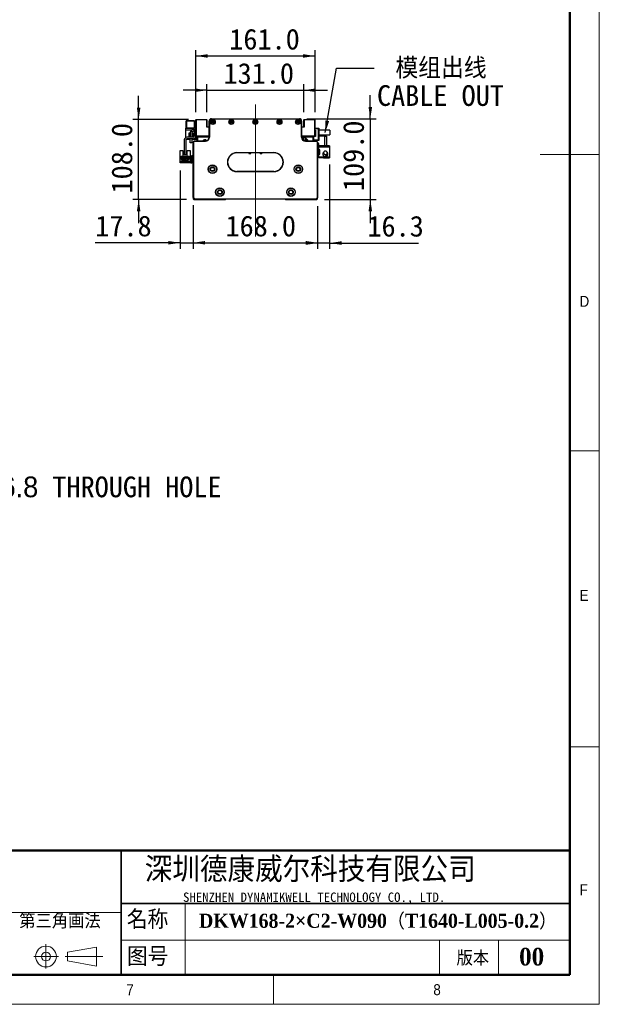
# Model space of a CAD drawing. Header units: millimetres. Extents: x 40 to 3320, y 40 to 2336.
# Tile 8 of 13: x 2537 to 3320, y 40 to 1370. Entities that reach past the tile are written whole.
import ezdxf

# ---------------------------------------------------------------- set-up
doc = ezdxf.new("R2010")
doc.units = ezdxf.units.MM
doc.header["$LTSCALE"] = 8
doc.header["$PDSIZE"] = -1
doc.linetypes.add('CENTERX2', pattern=[20.32, 12.7, -2.54, 2.54, -2.54])
doc.layers.add('DIMNS', color=7, linetype='Continuous')
doc.styles.add('SLDTEXTSTYLE0', font='Gothic.ttf', dxfattribs={"width": 0.913})
doc.styles.add('SLDTEXTSTYLE1', font='timesbd.ttf', dxfattribs={"width": 0.933})
doc.styles.add('SLDTEXTSTYLE3', font='txt', dxfattribs={"bigfont": 'bigfont'})
doc.styles.add('SLDTEXTSTYLE4', font='txt', dxfattribs={"bigfont": 'bigfont'})
doc.styles.add('SLDTEXTSTYLE5', font='txt')
doc.styles.add('SLDTEXTSTYLE6', font='timesbd.ttf', dxfattribs={"width": 0.933, "bigfont": 'bigfont'})
doc.styles.add('SLDTEXTSTYLE7', font='txt')
doc.styles.add('SLDTEXTSTYLE8', font='txt', dxfattribs={"bigfont": 'bigfont'})
doc.dimstyles.new('SLDDIMSTYLE0', dxfattribs={"dimtxt": 28, "dimasz": 16, "dimexe": 0, "dimexo": 0.0625, "dimgap": 7, "dimtad": 2, "dimdec": 1, "dimrnd": 1e-09, "dimzin": 4, "dimdsep": 46, "dimtxsty": 'SLDTEXTSTYLE7', "dimsah": 1, "dimcen": 0.09, "dimadec": 0, "dimazin": 1, "dimtfac": 1, "dimtdec": 1, "dimtmove": 0, "dimatfit": 0, "dimfxl": 0, "dimfrac": 2, "dimtolj": 1, "dimtzin": 12, "dimarcsym": 0})
doc.dimstyles.new('SLDDIMSTYLE4', dxfattribs={"dimtxt": 0.18, "dimasz": 16, "dimexe": 0, "dimexo": 0.0625, "dimgap": 0, "dimtad": 0, "dimtih": 1, "dimtoh": 1, "dimdec": 0, "dimrnd": 1e-09, "dimzin": 0, "dimdsep": 46, "dimtxsty": 'Standard', "dimsah": 1, "dimcen": 0.09, "dimadec": 0, "dimazin": 0, "dimtfac": 16, "dimtdec": 0, "dimtofl": 0, "dimtmove": 0, "dimatfit": 3, "dimfxl": 0, "dimfrac": 2, "dimtolj": 1, "dimtzin": 0, "dimarcsym": 0})
doc.dimstyles.new('SLDDIMSTYLE5', dxfattribs={"dimtxt": 28, "dimasz": 16, "dimexe": 0, "dimexo": 0.0625, "dimgap": 7, "dimtad": 2, "dimdec": 1, "dimrnd": 1e-09, "dimzin": 12, "dimdsep": 46, "dimtxsty": 'SLDTEXTSTYLE7', "dimsah": 1, "dimcen": 0.09, "dimadec": 0, "dimazin": 3, "dimtfac": 1, "dimtdec": 1, "dimtmove": 0, "dimatfit": 0, "dimfxl": 0, "dimfrac": 2, "dimtolj": 1, "dimtzin": 12, "dimarcsym": 0})
doc.dimstyles.new('SLDDIMSTYLE7', dxfattribs={"dimtxt": 28, "dimasz": 16, "dimexe": 0, "dimexo": 0.0625, "dimgap": 7, "dimtad": 0, "dimtih": 1, "dimtoh": 1, "dimdec": 1, "dimrnd": 1e-09, "dimzin": 12, "dimdsep": 46, "dimtxsty": 'SLDTEXTSTYLE7', "dimsah": 1, "dimcen": 0, "dimadec": 0, "dimazin": 3, "dimtfac": 1, "dimtdec": 1, "dimtofl": 0, "dimtmove": 0, "dimatfit": 3, "dimfxl": 0, "dimfrac": 2, "dimtolj": 1, "dimtzin": 12, "dimarcsym": 0})

# ---------------------------------------------------------------- blocks, each defined once
blk = doc.blocks.new('_D_12')
at = {"layer": 'DIMNS'}
for p, q in [((2771.5, 1118.2), (2771.5, 1060.9)), ((2939.5, 1118.2), (2939.5, 1060.9)), ((2771.5, 1068.9), (2939.5, 1068.9))]:
    blk.add_line(p, q, dxfattribs=at)
for points in [[(2771.5, 1068.9), (2787.5, 1066.5), (2787.5, 1071.3)], [(2939.5, 1068.9), (2923.5, 1071.3), (2923.5, 1066.5)]]:
    blk.add_solid(points, dxfattribs=at)
at = {"layer": 'DIMNS', "insert": (2815.1, 1105.6), "char_height": 28, "attachment_point": 1, "style": 'SLDTEXTSTYLE7'}
blk.add_mtext('168.0', dxfattribs=at)
blk = doc.blocks.new('_D_13')
at = {"layer": 'DIMNS'}
for p, q in [((2753.7, 1166.7), (2753.7, 1060.9)), ((2771.5, 1119.7), (2771.5, 1060.9)), ((2753.7, 1068.9), (2639.2, 1068.9)), ((2753.7, 1068.9), (2771.5, 1068.9)), ((2771.5, 1068.9), (2803.5, 1068.9))]:
    blk.add_line(p, q, dxfattribs=at)
for points in [[(2753.7, 1068.9), (2737.7, 1071.3), (2737.7, 1066.5)], [(2771.5, 1068.9), (2787.5, 1066.5), (2787.5, 1071.3)]]:
    blk.add_solid(points, dxfattribs=at)
at = {"layer": 'DIMNS', "insert": (2639.2, 1105.6), "char_height": 28, "attachment_point": 1, "style": 'SLDTEXTSTYLE7'}
blk.add_mtext('17.8', dxfattribs=at)
blk = doc.blocks.new('_D_14')
at = {"layer": 'DIMNS'}
for p, q in [((3010.7, 1236.4), (3010.7, 1268.4)), ((2925.1, 1236.4), (3018.7, 1236.4)), ((3010.7, 1236.4), (3010.7, 1127.4)), ((2948.6, 1127.4), (3018.7, 1127.4)), ((3010.7, 1127.4), (3010.7, 1095.4))]:
    blk.add_line(p, q, dxfattribs=at)
for points in [[(3010.7, 1236.4), (3013.1, 1252.4), (3008.3, 1252.4)], [(3010.7, 1127.4), (3008.3, 1111.4), (3013.1, 1111.4)]]:
    blk.add_solid(points, dxfattribs=at)
at = {"layer": 'DIMNS', "insert": (2974, 1138.8), "char_height": 28, "attachment_point": 1, "rotation": 90, "style": 'SLDTEXTSTYLE7'}
blk.add_mtext('109.0', dxfattribs=at)
blk = doc.blocks.new('_D_15')
at = {"layer": 'DIMNS'}
for p, q in [((2790, 1245.2), (2790, 1283)), ((2921, 1245.2), (2921, 1283)), ((2790, 1275), (2758, 1275)), ((2790, 1275), (2921, 1275)), ((2921, 1275), (2953, 1275))]:
    blk.add_line(p, q, dxfattribs=at)
for points in [[(2790, 1275), (2774, 1277.4), (2774, 1272.6)], [(2921, 1275), (2937, 1272.6), (2937, 1277.4)]]:
    blk.add_solid(points, dxfattribs=at)
at = {"layer": 'DIMNS', "insert": (2812.4, 1311.7), "char_height": 28, "attachment_point": 1, "style": 'SLDTEXTSTYLE7'}
blk.add_mtext('131.0', dxfattribs=at)
blk = doc.blocks.new('_D_16')
at = {"layer": 'DIMNS'}
for p, q in [((2775, 1245.2), (2775, 1329.3)), ((2775, 1321.3), (2936, 1321.3)), ((2936, 1245.2), (2936, 1329.3))]:
    blk.add_line(p, q, dxfattribs=at)
for points in [[(2775, 1321.3), (2791, 1318.9), (2791, 1323.7)], [(2936, 1321.3), (2920, 1323.7), (2920, 1318.9)]]:
    blk.add_solid(points, dxfattribs=at)
at = {"layer": 'DIMNS', "insert": (2820.2, 1358), "char_height": 28, "attachment_point": 1, "style": 'SLDTEXTSTYLE7'}
blk.add_mtext('161.0', dxfattribs=at)
blk = doc.blocks.new('_D_17')
at = {"layer": 'DIMNS'}
for p, q in [((2697.8, 1235.4), (2697.8, 1267.4)), ((2765.1, 1235.4), (2689.8, 1235.4)), ((2697.8, 1127.4), (2697.8, 1235.4)), ((2762.3, 1127.4), (2689.8, 1127.4)), ((2697.8, 1127.4), (2697.8, 1095.4))]:
    blk.add_line(p, q, dxfattribs=at)
for points in [[(2697.8, 1235.4), (2700.2, 1251.4), (2695.4, 1251.4)], [(2697.8, 1127.4), (2695.4, 1111.4), (2700.2, 1111.4)]]:
    blk.add_solid(points, dxfattribs=at)
at = {"layer": 'DIMNS', "insert": (2661.1, 1135.5), "char_height": 28, "attachment_point": 1, "rotation": 90, "style": 'SLDTEXTSTYLE7'}
blk.add_mtext('108.0', dxfattribs=at)
blk = doc.blocks.new('_D_18')
at = {"layer": 'DIMNS'}
for p, q in [((2955.8, 1174.5), (2955.8, 1060.5)), ((2939.5, 1118.2), (2939.5, 1060.5)), ((2939.5, 1068.5), (2907.5, 1068.5)), ((2955.8, 1068.5), (2939.5, 1068.5)), ((2955.8, 1068.5), (3075.8, 1068.5))]:
    blk.add_line(p, q, dxfattribs=at)
for points in [[(2939.5, 1068.5), (2923.5, 1070.9), (2923.5, 1066.1)], [(2955.8, 1068.5), (2971.8, 1066.1), (2971.8, 1070.9)]]:
    blk.add_solid(points, dxfattribs=at)
at = {"layer": 'DIMNS', "insert": (3006.8, 1105.3), "char_height": 28, "attachment_point": 1, "style": 'SLDTEXTSTYLE7'}
blk.add_mtext('16.3', dxfattribs=at)
blk = doc.blocks.new('SW_NOTE_7')
at = {"layer": 'DIMNS', "color": 0, "char_height": 28, "attachment_point": 1}
for s, insert, style in [(' 模组出线', (4, 14), 'SLDTEXTSTYLE8'), ('CABLE OUT', (4, -23), 'SLDTEXTSTYLE7')]:
    blk.add_mtext(s, dxfattribs=dict(at, insert=insert, style=style))
blk = doc.blocks.new('_D_27')
at = {"layer": 'Defpoints', "color": 0}
for p in [(2329.3, 669.2), (2332.7, 675.1)]:
    blk.add_point(p, dxfattribs=at)
at = {"layer": 'DIMNS', "color": 0, "lineweight": -2}
for p, q in [((2369.4, 738.7), (2340.7, 689)), ((2399.7, 738.7), (2369.4, 738.7))]:
    blk.add_line(p, q, dxfattribs=at)
at = {"layer": 'DIMNS', "color": 0}
blk.add_solid([(2338.4, 690.3), (2343, 687.6), (2332.7, 675.1)], dxfattribs=at)
at = {"layer": 'DIMNS', "color": 0, "insert": (2406.7, 753.1), "char_height": 28, "attachment_point": 1, "style": 'SLDTEXTSTYLE7'}
blk.add_mtext('\\A1;38X {\\fMS PGothic|b0|i0|c128|p34;∅6.8} THROUGH HOLE', dxfattribs=at)

msp = doc.modelspace()

# ---------------------------------------------------------------- linework, layer by layer
at = {"color": 7, "linetype": 'Continuous', "lineweight": 18}
for p, q in [((3320, 40), (3320, 2336)), ((3280, 2296), (3280, 80)), ((3320, 1188), (3240, 1188)), ((3280, 788), (3320, 788)), ((3280, 388), (3320, 388)), ((2760.74, 176), (2760.74, 80)), ((2201.48, 164), (2674.01, 164)), ((2572.64, 121.19), (2572.64, 88.5)), ((2674.01, 126.72), (3280, 126.72)), ((3104, 126.72), (3104, 80)), ((3184, 126.72), (3184, 80)), ((2601.91, 110.55), (2640.75, 117.27)), ((2601.91, 98.55), (2601.91, 110.55)), ((2640.75, 117.27), (2640.75, 91.68)), ((2556, 104.55), (2589.61, 104.55)), ((2598.44, 104.55), (2649.56, 104.55)), ((2601.91, 98.55), (2640.75, 91.68)), ((80, 80), (3280, 80)), ((984, 80), (3280, 80)), ((2880, 80), (2880, 40)), ((40, 40), (3320, 40))]:
    msp.add_line(p, q, dxfattribs=at)
at = {"color": 7, "linetype": 'Continuous', "lineweight": 50}
for p, q in [((3280, 2296), (3280, 80)), ((3280, 248), (1464, 248)), ((80, 80), (3280, 80))]:
    msp.add_line(p, q, dxfattribs=at)
at = {"color": 7, "linetype": 'Continuous', "lineweight": 25}
for p, q in [((2762.28, 1233.87), (2761.98, 1233.57)), ((2762.28, 1233.57), (2761.98, 1233.44)), ((2761.98, 1233.44), (2761.98, 1233.57)), ((2761.98, 1224.29), (2761.98, 1233.44)), ((2761.98, 1224.17), (2761.98, 1224.29)), ((2762.28, 1224.17), (2761.98, 1224.29)), ((2761.98, 1224.17), (2762.28, 1223.87)), ((2762.28, 1233.87), (2762.28, 1233.57)), ((2762.28, 1233.87), (2772.98, 1233.87)), ((2772.98, 1233.57), (2762.28, 1233.57)), ((2762.28, 1233.57), (2762.28, 1224.17)), ((2762.28, 1224.17), (2762.28, 1223.87)), ((2762.28, 1224.17), (2772.98, 1224.17)), ((2772.98, 1232.87), (2772.98, 1233.87)), ((2772.98, 1233.87), (2774.98, 1233.87)), ((2774.98, 1232.87), (2772.98, 1232.87)), ((2772.98, 1232.87), (2772.98, 1223.87)), ((2775.28, 1235.37), (2774.98, 1235.07)), ((2774.98, 1213.17), (2774.98, 1235.07)), ((2775.28, 1235.07), (2774.98, 1235.07)), ((2775.28, 1235.07), (2775.28, 1235.37)), ((2775.28, 1235.37), (2789.68, 1235.37)), ((2775.28, 1235.07), (2775.28, 1213.17)), ((2789.68, 1235.07), (2775.28, 1235.07)), ((2789.68, 1235.07), (2789.68, 1235.37)), ((2789.98, 1235.07), (2789.68, 1235.37)), ((2789.68, 1224.87), (2789.68, 1235.07)), ((2789.68, 1235.07), (2789.98, 1235.07)), ((2792.98, 1224.87), (2789.68, 1224.87)), ((2789.98, 1235.07), (2789.98, 1224.87)), ((2792.98, 1233.37), (2793.28, 1233.37)), ((2792.98, 1211.37), (2792.98, 1233.37)), ((2793.28, 1233.37), (2793.28, 1211.37)), ((2793.48, 1235.03), (2793.48, 1235.07)), ((2793.48, 1235.07), (2793.51, 1235.07)), ((2795.98, 1236.37), (2795.98, 1236.07)), ((2795.98, 1236.37), (2914.98, 1236.37)), ((2914.98, 1236.07), (2795.98, 1236.07)), ((2914.98, 1236.37), (2914.98, 1236.07)), ((2917.45, 1235.07), (2917.48, 1235.07)), ((2917.48, 1235.07), (2917.48, 1235.03)), ((2917.98, 1233.37), (2917.68, 1233.37)), ((2917.68, 1211.37), (2917.68, 1233.37)), ((2917.98, 1233.37), (2917.98, 1211.37)), ((2921.28, 1224.87), (2917.98, 1224.87)), ((2920.98, 1235.07), (2921.28, 1235.37)), ((2920.98, 1224.87), (2920.98, 1235.07)), ((2920.98, 1235.07), (2921.28, 1235.07)), ((2921.28, 1235.37), (2935.68, 1235.37)), ((2921.28, 1235.37), (2921.28, 1235.07)), ((2921.28, 1235.07), (2921.28, 1224.87)), ((2935.68, 1235.07), (2921.28, 1235.07)), ((2935.68, 1235.37), (2935.68, 1235.07)), ((2935.68, 1235.37), (2935.98, 1235.07)), ((2935.98, 1235.07), (2935.68, 1235.07)), ((2935.68, 1213.17), (2935.68, 1235.07)), ((2935.98, 1235.07), (2935.98, 1213.17)), ((2761.68, 1223.87), (2772.98, 1223.87)), ((2761.68, 1221.27), (2761.68, 1223.87)), ((2761.68, 1221.27), (2769.34, 1221.27)), ((2761.68, 1211.12), (2761.68, 1221.27)), ((2771.48, 1211.37), (2762.98, 1211.37)), ((2765.98, 1217.37), (2767.48, 1217.37)), ((2765.98, 1211.37), (2765.98, 1217.37)), ((2767.48, 1217.89), (2767.48, 1211.87)), ((2767.48, 1211.87), (2769.48, 1211.87)), ((2767.48, 1211.37), (2767.48, 1211.87)), ((2769.48, 1217.87), (2769.48, 1211.87)), ((2769.48, 1217.37), (2770.98, 1217.37)), ((2769.48, 1211.87), (2769.48, 1211.37)), ((2770.98, 1217.37), (2770.98, 1211.37)), ((2772.98, 1220.87), (2774.98, 1220.87)), ((2772.98, 1219.87), (2772.98, 1220.87)), ((2772.98, 1219.87), (2772.98, 1212.87)), ((2774.98, 1219.87), (2772.98, 1219.87)), ((2774.04, 1221.27), (2774.98, 1221.27)), ((2775.28, 1213.17), (2774.98, 1213.17)), ((2774.98, 1213.17), (2775.28, 1212.87)), ((2774.98, 1213.17), (2774.98, 1212.87)), ((2775.28, 1213.17), (2792.98, 1213.17)), ((2775.28, 1213.17), (2775.28, 1212.87)), ((2775.28, 1208.37), (2775.28, 1212.87)), ((2792.98, 1212.87), (2775.28, 1212.87)), ((2776.98, 1211.87), (2777.98, 1212.87)), ((2776.98, 1206.87), (2776.98, 1211.87)), ((2777.58, 1211.12), (2778.53, 1212.07)), ((2777.58, 1206.37), (2777.58, 1211.12)), ((2777.68, 1211.03), (2778.62, 1211.97)), ((2777.68, 1206.37), (2777.68, 1211.03)), ((2778.53, 1212.07), (2792.98, 1212.07)), ((2778.62, 1211.97), (2792.98, 1211.97)), ((2790.9, 1212.87), (2791.2, 1212.57)), ((2791.69, 1212.37), (2792.98, 1212.37)), ((2793.28, 1211.37), (2792.98, 1211.37)), ((2918.26, 1210.87), (2917.6, 1210.87)), ((2917.98, 1211.37), (2917.68, 1211.37)), ((2917.98, 1213.17), (2935.68, 1213.17)), ((2935.68, 1212.87), (2917.98, 1212.87)), ((2917.98, 1212.37), (2919.26, 1212.37)), ((2917.98, 1212.07), (2932.43, 1212.07)), ((2917.98, 1211.97), (2932.34, 1211.97)), ((2919.76, 1212.57), (2920.05, 1212.87)), ((2924.26, 1209.7), (2921.45, 1210.64)), ((2932.34, 1211.97), (2933.28, 1211.03)), ((2932.43, 1212.07), (2933.38, 1211.12)), ((2932.98, 1212.87), (2933.98, 1211.87)), ((2933.28, 1211.03), (2933.28, 1206.37)), ((2933.38, 1211.12), (2933.38, 1206.37)), ((2934.48, 1212.37), (2933.98, 1211.87)), ((2933.98, 1211.87), (2933.98, 1206.37)), ((2936.48, 1212.37), (2934.48, 1212.37)), ((2935.68, 1213.17), (2935.68, 1212.87)), ((2935.98, 1213.17), (2935.68, 1213.17)), ((2935.98, 1213.17), (2935.68, 1212.87)), ((2936.48, 1212.87), (2935.68, 1212.87)), ((2935.98, 1223.87), (2940.68, 1223.87)), ((2940.68, 1222.87), (2935.98, 1222.87)), ((2935.98, 1220.87), (2936.48, 1220.87)), ((2935.98, 1214.87), (2936.48, 1214.87)), ((2936.48, 1220.87), (2936.48, 1212.37)), ((2940.68, 1222.87), (2940.68, 1223.87)), ((2940.68, 1223.87), (2940.98, 1223.57)), ((2940.68, 1207.87), (2940.68, 1222.87)), ((2940.98, 1222.74), (2940.68, 1222.87)), ((2940.98, 1223.57), (2940.98, 1222.74)), ((2940.98, 1222.74), (2940.98, 1207.99)), ((2955.98, 1220.87), (2940.98, 1220.87)), ((2940.98, 1214.87), (2955.98, 1214.87)), ((2949.38, 1212.87), (2940.98, 1212.87)), ((2949.38, 1199.87), (2949.38, 1212.87)), ((2949.38, 1212.87), (2951.38, 1212.87)), ((2951.38, 1212.87), (2951.38, 1199.87)), ((2955.98, 1220.87), (2955.98, 1214.87)), ((2759.48, 1207.87), (2759.48, 1188.37)), ((2761.48, 1207.87), (2761.48, 1188.37)), ((2761.68, 1208.37), (2761.68, 1208.62)), ((2765.98, 1208.37), (2761.68, 1208.37)), ((2771.48, 1209.37), (2762.98, 1209.37)), ((2765.98, 1208.37), (2765.98, 1209.37)), ((2767.48, 1203.87), (2767.48, 1209.37)), ((2769.48, 1203.87), (2767.48, 1203.87)), ((2769.48, 1209.37), (2769.48, 1203.87)), ((2770.98, 1209.37), (2770.98, 1208.37)), ((2775.28, 1208.37), (2770.98, 1208.37)), ((2771.78, 1204.87), (2771.48, 1204.87)), ((2771.48, 1129.87), (2771.48, 1204.87)), ((2771.78, 1204.87), (2771.78, 1129.99)), ((2772.98, 1206.07), (2772.98, 1206.37)), ((2772.98, 1206.37), (2787.98, 1206.37)), ((2787.98, 1206.07), (2772.98, 1206.07)), ((2776.98, 1206.87), (2776.98, 1206.37)), ((2777.38, 1206.47), (2776.98, 1206.87)), ((2777.38, 1206.37), (2777.38, 1206.47)), ((2787.98, 1206.07), (2787.98, 1206.37)), ((2923.22, 1207.37), (2920, 1207.37)), ((2922.98, 1206.37), (2922.98, 1206.07)), ((2922.98, 1206.37), (2937.98, 1206.37)), ((2937.98, 1206.07), (2922.98, 1206.07)), ((2933.98, 1207.87), (2940.68, 1207.87)), ((2940.68, 1206.87), (2933.98, 1206.87)), ((2937.98, 1206.37), (2937.98, 1206.07)), ((2939.48, 1204.87), (2939.18, 1204.87)), ((2939.18, 1129.99), (2939.18, 1204.87)), ((2939.48, 1204.87), (2939.48, 1129.87)), ((2941.38, 1202.87), (2939.48, 1202.87)), ((2940.98, 1207.99), (2940.68, 1207.87)), ((2940.68, 1206.87), (2940.68, 1207.87)), ((2940.98, 1207.17), (2940.68, 1206.87)), ((2940.98, 1207.99), (2940.98, 1207.17)), ((2941.38, 1199.87), (2941.38, 1202.87)), ((2941.38, 1199.87), (2941.38, 1198.67)), ((2949.38, 1199.87), (2941.38, 1199.87)), ((2941.38, 1194.67), (2941.38, 1198.67)), ((2941.38, 1198.67), (2955.78, 1198.67)), ((2947.38, 1199.87), (2947.38, 1199.67)), ((2955.78, 1199.67), (2947.38, 1199.67)), ((2951.38, 1199.87), (2949.38, 1199.87)), ((2955.78, 1199.67), (2955.78, 1198.67)), ((2955.78, 1198.67), (2955.78, 1184.67)), ((2753.78, 1193.77), (2757.48, 1193.77)), ((2753.78, 1184.87), (2753.78, 1193.77)), ((2753.78, 1178.87), (2753.78, 1184.87)), ((2754.58, 1184.87), (2753.78, 1184.87)), ((2754.58, 1184.87), (2755.08, 1185.37)), ((2757.68, 1185.37), (2755.08, 1185.37)), ((2755.48, 1184.82), (2757.68, 1184.82)), ((2755.48, 1181.37), (2755.48, 1184.82)), ((2757.48, 1193.77), (2757.48, 1185.37)), ((2757.68, 1184.82), (2757.68, 1185.37)), ((2757.68, 1185.37), (2763.28, 1185.37)), ((2758.03, 1184.82), (2757.68, 1184.82)), ((2758.03, 1183.72), (2758.03, 1184.82)), ((2759.48, 1188.37), (2761.48, 1188.37)), ((2759.48, 1187.37), (2759.48, 1188.37)), ((2761.48, 1187.37), (2759.48, 1187.37)), ((2759.68, 1183.72), (2759.68, 1184.32)), ((2759.68, 1184.32), (2761.28, 1184.32)), ((2761.28, 1183.72), (2761.28, 1184.32)), ((2761.48, 1188.37), (2761.48, 1187.37)), ((2762.93, 1184.82), (2762.93, 1183.72)), ((2763.28, 1184.82), (2762.93, 1184.82)), ((2763.28, 1185.37), (2763.28, 1184.82)), ((2765.88, 1185.37), (2763.28, 1185.37)), ((2763.28, 1184.82), (2765.48, 1184.82)), ((2763.48, 1185.37), (2763.48, 1193.77)), ((2763.48, 1193.77), (2767.18, 1193.77)), ((2765.48, 1184.82), (2765.48, 1181.37)), ((2765.88, 1185.37), (2766.38, 1184.87)), ((2767.18, 1184.87), (2766.38, 1184.87)), ((2767.18, 1193.77), (2767.18, 1184.87)), ((2767.18, 1184.87), (2767.18, 1178.87)), ((2769.48, 1185.87), (2769.48, 1186.87)), ((2769.48, 1186.87), (2771.48, 1186.87)), ((2771.48, 1185.87), (2769.48, 1185.87)), ((2769.48, 1177.87), (2769.48, 1185.87)), ((2830.48, 1190.67), (2830.48, 1190.37)), ((2830.48, 1190.67), (2880.48, 1190.67)), ((2880.48, 1190.37), (2830.48, 1190.37)), ((2849.23, 1189.07), (2846.73, 1189.07)), ((2864.23, 1189.07), (2861.73, 1189.07)), ((2880.48, 1190.67), (2880.48, 1190.37)), ((2942.38, 1194.67), (2941.38, 1194.67)), ((2941.38, 1194.67), (2941.38, 1194.17)), ((2941.38, 1194.17), (2941.38, 1189.17)), ((2942.38, 1194.17), (2941.38, 1194.17)), ((2941.38, 1188.67), (2941.38, 1189.17)), ((2941.38, 1189.17), (2942.38, 1189.17)), ((2941.38, 1184.67), (2941.38, 1188.67)), ((2941.38, 1188.67), (2942.38, 1188.67)), ((2955.78, 1184.67), (2941.38, 1184.67)), ((2941.38, 1184.67), (2941.38, 1183.47)), ((2942.38, 1188.67), (2942.38, 1194.67)), ((2946.83, 1189.47), (2946.73, 1188.67)), ((2947.06, 1190.1), (2946.93, 1189.79)), ((2946.94, 1190.25), (2946.97, 1190.26)), ((2946.97, 1187.08), (2946.94, 1187.09)), ((2946.97, 1190.26), (2947.36, 1190.83)), ((2947.13, 1190.18), (2946.97, 1190.26)), ((2947.1, 1190.09), (2946.97, 1190.15)), ((2955.78, 1184.67), (2955.78, 1183.67)), ((2753.68, 1176.87), (2753.68, 1178.87)), ((2753.68, 1178.87), (2754.68, 1178.87)), ((2754.68, 1176.87), (2753.68, 1176.87)), ((2754.68, 1178.87), (2754.68, 1176.87)), ((2768.48, 1178.87), (2754.68, 1178.87)), ((2768.48, 1176.87), (2754.68, 1176.87)), ((2756.28, 1181.37), (2755.48, 1181.37)), ((2756.28, 1183.02), (2764.68, 1183.02)), ((2756.28, 1181.37), (2756.28, 1183.02)), ((2756.28, 1180.32), (2756.28, 1181.37)), ((2757.48, 1180.32), (2756.28, 1180.32)), ((2757.73, 1181.97), (2757.23, 1181.97)), ((2757.23, 1181.97), (2757.23, 1181.47)), ((2757.23, 1181.47), (2757.73, 1181.47)), ((2757.48, 1179.52), (2757.48, 1180.32)), ((2763.48, 1180.32), (2757.48, 1180.32)), ((2763.48, 1179.52), (2757.48, 1179.52)), ((2757.73, 1181.47), (2757.73, 1181.97)), ((2762.93, 1183.72), (2758.03, 1183.72)), ((2759.73, 1181.97), (2759.23, 1181.97)), ((2759.23, 1181.97), (2759.23, 1181.47)), ((2759.23, 1181.47), (2759.73, 1181.47)), ((2759.73, 1181.47), (2759.73, 1181.97)), ((2761.73, 1181.97), (2761.23, 1181.97)), ((2761.23, 1181.97), (2761.23, 1181.47)), ((2761.23, 1181.47), (2761.73, 1181.47)), ((2761.73, 1181.47), (2761.73, 1181.97)), ((2763.23, 1181.97), (2763.23, 1181.47)), ((2763.73, 1181.97), (2763.23, 1181.97)), ((2763.23, 1181.47), (2763.73, 1181.47)), ((2763.48, 1180.32), (2763.48, 1179.52)), ((2764.68, 1180.32), (2763.48, 1180.32)), ((2763.73, 1181.47), (2763.73, 1181.97)), ((2764.68, 1183.02), (2764.68, 1181.37)), ((2764.68, 1181.37), (2764.68, 1180.32)), ((2765.48, 1181.37), (2764.68, 1181.37)), ((2768.48, 1178.87), (2768.48, 1176.87)), ((2769.48, 1176.87), (2769.48, 1177.87)), ((2769.48, 1177.87), (2771.48, 1177.87)), ((2771.48, 1176.87), (2769.48, 1176.87)), ((2947.38, 1183.47), (2941.38, 1183.47)), ((2947.38, 1183.67), (2955.78, 1183.67)), ((2947.38, 1183.67), (2947.38, 1183.47)), ((2830.48, 1165.37), (2830.48, 1165.07)), ((2830.48, 1165.37), (2880.48, 1165.37)), ((2880.48, 1165.07), (2830.48, 1165.07)), ((2880.48, 1165.37), (2880.48, 1165.07)), ((2771.78, 1129.99), (2771.48, 1129.87)), ((2773.48, 1127.87), (2771.48, 1129.87)), ((2771.48, 1129.87), (2771.48, 1128.37)), ((2771.48, 1128.37), (2772.48, 1127.37)), ((2771.78, 1129.99), (2773.6, 1128.17)), ((2772.48, 1127.37), (2814.98, 1127.37)), ((2773.6, 1128.17), (2773.48, 1127.87)), ((2937.48, 1127.87), (2773.48, 1127.87)), ((2773.6, 1128.17), (2937.35, 1128.17)), ((2814.98, 1127.37), (2815.48, 1127.87)), ((2895.48, 1127.87), (2895.98, 1127.37)), ((2895.98, 1127.37), (2938.48, 1127.37)), ((2937.35, 1128.17), (2939.18, 1129.99)), ((2937.35, 1128.17), (2937.48, 1127.87)), ((2939.48, 1129.87), (2937.48, 1127.87)), ((2938.48, 1127.37), (2939.48, 1128.37)), ((2939.18, 1129.99), (2939.48, 1129.87)), ((2939.48, 1128.37), (2939.48, 1129.87))]:
    msp.add_line(p, q, dxfattribs=at)
at = {"color": 7, "linetype": 'Continuous', "lineweight": 35}
for p, q in [((2674.01, 248), (2674.01, 80)), ((2674.01, 176), (3280, 176))]:
    msp.add_line(p, q, dxfattribs=at)
at = {"color": 7, "linetype": 'Continuous', "lineweight": 25, "flags": 128}
for points in [[(2920, 1207.37), (2920.07, 1208.5), (2920.3, 1209.49), (2920.64, 1210.22), (2921.06, 1210.62), (2921.45, 1210.64)], [(2923.22, 1207.37), (2923.29, 1208.27), (2923.49, 1209.03), (2923.79, 1209.54), (2924.14, 1209.72), (2924.49, 1209.54), (2924.79, 1209.03), (2924.99, 1208.27), (2925.06, 1207.37)], [(2923.31, 1206.37), (2923.29, 1206.47), (2923.22, 1207.37)], [(2923.81, 1207.37), (2923.84, 1207.69), (2923.91, 1207.95), (2924.01, 1208.13), (2924.14, 1208.2), (2924.26, 1208.13), (2924.35, 1208.01)], [(2924.35, 1206.73), (2924.26, 1206.6), (2924.14, 1206.54), (2924.01, 1206.6), (2923.91, 1206.78), (2923.84, 1207.05), (2923.81, 1207.37)], [(2925.06, 1207.37), (2924.99, 1206.47), (2924.97, 1206.37)], [(2768.48, 1176.87), (2769.06, 1176.93), (2769.48, 1177.04)]]:
    msp.add_lwpolyline(points, dxfattribs=at)
at = {"color": 7, "linetype": 'Continuous', "lineweight": 25}
for centre, radius in [((2797.98, 1232.12), 3.25), ((2797.98, 1232.12), 3), ((2797.98, 1232.12), 1.6), ((2797.98, 1232.12), 1.25), ((2822.98, 1232.12), 3.25), ((2822.98, 1232.12), 3), ((2822.98, 1232.12), 1.6), ((2822.98, 1232.12), 1.25), ((2855.48, 1232.12), 3.25), ((2855.48, 1232.12), 3), ((2855.48, 1232.12), 1.6), ((2855.48, 1232.12), 1.25), ((2887.98, 1232.12), 3.25), ((2887.98, 1232.12), 3), ((2887.98, 1232.12), 1.6), ((2887.98, 1232.12), 1.25), ((2912.98, 1232.12), 3.25), ((2912.98, 1232.12), 3), ((2912.98, 1232.12), 1.6), ((2912.98, 1232.12), 1.25), ((2797.48, 1168.37), 5.75), ((2797.48, 1168.37), 5.5), ((2797.48, 1168.37), 3.2), ((2797.48, 1168.37), 2.5), ((2797.48, 1168.37), 2.45), ((2913.48, 1168.37), 5.75), ((2913.48, 1168.37), 5.5), ((2913.48, 1168.37), 3.2), ((2913.48, 1168.37), 2.5), ((2913.48, 1168.37), 2.45), ((2807.48, 1137.37), 5.75), ((2807.48, 1137.37), 5.5), ((2807.48, 1137.37), 3.2), ((2807.48, 1137.37), 2.5), ((2807.48, 1137.37), 2.45), ((2903.48, 1137.37), 5.75), ((2903.48, 1137.37), 5.5), ((2903.48, 1137.37), 3.2), ((2903.48, 1137.37), 2.5), ((2903.48, 1137.37), 2.45)]:
    msp.add_circle(centre, radius, dxfattribs=at)
at = {"color": 7, "linetype": 'Continuous', "lineweight": 18}
for radius in [14, 6]:
    msp.add_circle((2572.64, 104.55), radius, dxfattribs=at)
at = {"color": 7, "linetype": 'Continuous', "lineweight": 25}
for centre, radius, start, end in [((2795.98, 1233.37), 3, 90, 180), ((2795.98, 1233.37), 2.7, 90, 180), ((2914.98, 1233.37), 3, 0, 90), ((2914.98, 1233.37), 2.7, 0, 90), ((2762.98, 1207.87), 3.5, 90, 180), ((2771.48, 1217.89), 4, 94.78019, 180), ((2771.48, 1217.87), 2, 94.78019, 180), ((2770.98, 1223.87), 2, 274.78019, 0), ((2770.98, 1223.85), 4, 274.78019, 300), ((2771.48, 1212.87), 1.5, 270, 0), ((2771.48, 1212.87), 3.5, 270, 0), ((2770.98, 1223.85), 4, 311.85957, 0), ((2787.98, 1211.37), 5.3, 270, 0), ((2787.98, 1211.37), 5, 270, 0), ((2791.69, 1213.07), 0.7, 225, 270), ((2922.98, 1211.37), 5.3, 180, 270), ((2922.98, 1211.37), 5, 180, 270), ((2919.26, 1213.07), 0.7, 270, 315), ((2762.98, 1207.87), 1.5, 90, 180), ((2772.98, 1204.87), 1.5, 90, 180), ((2772.98, 1204.87), 1.2, 90, 180), ((2786.98, 1204.87), 3.25, 33.63206, 152.51367), ((2921.44, 1208.4), 2.61, 134.19893, 176.19158), ((2922.99, 1207.37), 1.5, 0, 25.13624), ((2922.99, 1207.37), 1.5, 334.86376, 0), ((2923.98, 1204.87), 3.25, 27.48633, 71.16109), ((2937.98, 1204.87), 1.5, 0, 90), ((2937.98, 1204.87), 1.2, 0, 90), ((2830.48, 1177.87), 12.8, 90, 270), ((2830.48, 1177.87), 12.5, 90, 270), ((2847.98, 1189.07), 1.25, 359.99991, 180.00009), ((2862.98, 1189.07), 1.25, 359.99991, 180.00009), ((2880.48, 1177.87), 12.8, 270, 90), ((2880.48, 1177.87), 12.5, 270, 90), ((2949.98, 1188.67), 3.4, 207.88541, 44.31348), ((2949.98, 1188.67), 3.45, 237.57421, 0), ((2949.98, 1188.67), 2.5, 274.06825, 11.05475), ((2949.98, 1188.67), 2.6, 277.27427, 10.90897), ((2949.98, 1188.67), 3.45, 0, 47.89891), ((2768.48, 1179.87), 1, 270, 0)]:
    msp.add_arc(centre, radius, start, end, dxfattribs=at)
for points, knots in [([(2919.83, 1210.4), (2919.63, 1210.37), (2919.13, 1210.29), (2918.42, 1210.48), (2918.09, 1210.68), (2917.97, 1210.76)], [0, 0, 0, 0, 0.29526112, 0.74055146, 1, 1, 1, 1]), ([(2921.35, 1210.63), (2921.27, 1210.65), (2920.89, 1210.74), (2920.26, 1210.62), (2919.8, 1210.36), (2919.61, 1210.25)], [0, 0, 0, 0, 0.1321392, 0.6338103, 1, 1, 1, 1]), ([(2924.37, 1207.37), (2924.3, 1207.37), (2924.16, 1207.37), (2923.93, 1207.37), (2923.81, 1207.37)], [0, 0, 0, 0, 0.4999741, 1, 1, 1, 1]), ([(2947.81, 1191.6), (2947.62, 1191.24), (2947.29, 1190.58), (2946.83, 1189.52), (2946.61, 1188.7), (2946.55, 1188.03), (2946.66, 1187.47), (2946.88, 1186.86), (2947.34, 1186.27), (2948.02, 1185.83), (2948.74, 1185.59), (2949.51, 1185.59), (2950.22, 1185.82), (2950.4, 1185.95), (2950.35, 1185.98), (2950.33, 1185.99)], [0, 0, 0, 0, 0.1800958, 0.3300052, 0.4496462, 0.5397481, 0.5746239, 0.6053233, 0.6784016, 0.7214079, 0.7619832, 0.8291632, 0.8886692, 0.9605995, 1, 1, 1, 1]), ([(2951.37, 1192.43), (2951.62, 1192.2), (2952.12, 1191.74), (2952.52, 1190.82), (2952.56, 1189.91), (2952.28, 1189.11), (2951.77, 1188.5), (2951.08, 1188.09), (2950.27, 1187.92), (2949.43, 1188.02), (2948.65, 1188.4), (2948.03, 1189), (2947.64, 1189.76), (2947.55, 1190.6), (2947.66, 1191.36), (2948, 1191.96), (2948.53, 1192.38), (2949.27, 1192.62), (2950.01, 1192.7), (2950.56, 1192.73), (2950.82, 1192.71), (2950.9, 1192.72), (2950.92, 1192.71), (2951, 1192.67), (2951.15, 1192.58), (2951.29, 1192.49), (2951.37, 1192.43)], [0, 0, 0, 0, 0.0648172, 0.1297796, 0.1897323, 0.2426184, 0.2944127, 0.346243, 0.3987239, 0.4521994, 0.5066012, 0.561452, 0.6160515, 0.6697713, 0.7270688, 0.7653766, 0.8036913, 0.8589087, 0.914229, 0.9495545, 0.964001, 0.9648509, 0.9657589, 0.9687102, 0.9805278, 1, 1, 1, 1]), ([(2952.2, 1187.53), (2952.31, 1187.77), (2952.5, 1188.24), (2952.54, 1188.75), (2952.46, 1189.06), (2952.43, 1189.15)], [0, 0, 0, 0, 0.4359663, 0.826736, 1, 1, 1, 1])]:
    msp.add_open_spline(points, degree=3, knots=knots, dxfattribs=at)
at = {"color": 8, "linetype": 'Continuous', "lineweight": 25}
msp.add_open_spline([(2924.37, 1207.37), (2924.42, 1207.37), (2924.49, 1207.37), (2924.48, 1207.37), (2924.47, 1207.37)], degree=3, knots=[0, 0, 0, 0, 0.7297194, 1, 1, 1, 1], dxfattribs=at)
at = {"layer": 'DIMNS', "linetype": 'CENTERX2', "lineweight": 18}
for p, q in [((2855.48, 1255.67), (2855.48, 1079.07)), ((2855.48, 1077.57), (2855.48, 1187.17))]:
    msp.add_line(p, q, dxfattribs=at)

# ---------------------------------------------------------------- block references
at = {"layer": 'DIMNS'}
msp.add_blockref('SW_NOTE_7', (3015.71, 1304.81), dxfattribs=at)

# ---------------------------------------------------------------- texts
at = {"color": 7, "linetype": 'Continuous', "lineweight": 0}
for s, insert, char_height, attachment_point, style in [('D', (3293.33, 997.17), 14.82, 1, 'SLDTEXTSTYLE0'), ('E', (3293.33, 599.91), 14.82, 1, 'SLDTEXTSTYLE0'), ('深圳德康威尔科技有限公司', (2706.04, 238.94), 33.8667, 1, 'SLDTEXTSTYLE4'), ('F', (3293.33, 202.23), 14.82, 1, 'SLDTEXTSTYLE0'), ('SHENZHEN DYNAMIKWELL TECHNOLOGY CO., LTD.', (2757.74, 191.06), 12.7, 1, 'SLDTEXTSTYLE5'), ('名称', (2681.79, 167.24), 25.4, 1, 'SLDTEXTSTYLE3'), ('DKW168-2×C2-W090（T1640-L005-0.2）', (2779.24, 162.39), 19.05, 1, 'SLDTEXTSTYLE6'), ('图号', (2682.13, 117.17), 25.4, 1, 'SLDTEXTSTYLE3'), ('版本', (3127.2, 112.36), 20, 1, 'SLDTEXTSTYLE3'), ('00', (3228.64, 116.35), 24, 2, 'SLDTEXTSTYLE1'), ('7', (2681.17, 67.17), 14.82, 1, 'SLDTEXTSTYLE0'), ('8', (3095.82, 67.17), 14.82, 1, 'SLDTEXTSTYLE0')]:
    msp.add_mtext(s, dxfattribs=dict(at, insert=insert, char_height=char_height, attachment_point=attachment_point, style=style))
at = {"layer": 'DIMNS', "color": 7, "insert": (2536.48, 162.43), "char_height": 20, "attachment_point": 1, "style": 'SLDTEXTSTYLE3'}
msp.add_mtext('第三角画法', dxfattribs=at)

# ---------------------------------------------------------------- dimensions: what is measured, and where the dimension line sits
at = {"layer": 'DIMNS'}
for base, p1, p2, dimstyle, picture, middle in [((2935.98, 1321.28), (2774.98, 1235.07), (2935.98, 1235.07), 'SLDDIMSTYLE0', '_D_16', (2864.76, 1321.28)), ((2920.98, 1274.97), (2789.98, 1235.07), (2920.98, 1235.07), 'SLDDIMSTYLE0', '_D_15', (2857, 1274.97)), ((2939.48, 1068.53), (2955.78, 1184.67), (2939.48, 1128.37), 'SLDDIMSTYLE5', '_D_18', (3041.31, 1068.53)), ((2771.48, 1068.9), (2753.68, 1176.87), (2771.48, 1129.87), 'SLDDIMSTYLE5', '_D_13', (2673.68, 1068.9)), ((2939.48, 1068.9), (2771.48, 1128.37), (2939.48, 1128.37), 'SLDDIMSTYLE0', '_D_12', (2859.66, 1068.9))]:
    dim = msp.add_linear_dim(base=base, p1=p1, p2=p2, dimstyle=dimstyle, dxfattribs=at)
    dim.commit()
    dim.dimension.update_dxf_attribs({"geometry": picture, "text_midpoint": middle, "dimtype": 160})
for base, p1, p2, picture, middle in [((2697.79, 1235.37), (2772.48, 1127.37), (2775.28, 1235.37), '_D_17', (2697.79, 1180.12)), ((3010.69, 1127.37), (2914.98, 1236.37), (2938.48, 1127.37), '_D_14', (3010.69, 1183.41))]:
    dim = msp.add_linear_dim(base=base, p1=p1, p2=p2, angle=90, dimstyle='SLDDIMSTYLE0', dxfattribs=at)
    dim.commit()
    dim.dimension.update_dxf_attribs({"geometry": picture, "text_midpoint": middle, "dimtype": 160})
dim = msp.add_diameter_dim_2p(p1=(2329.26, 669.22), p2=(2332.66, 675.11), text='38X {\\fMS PGothic|b0|i0|c128|p34;<>} THROUGH HOLE', dimstyle='SLDDIMSTYLE7', dxfattribs=at)
dim.commit()
dim.dimension.update_dxf_attribs({"geometry": '_D_27', "text_midpoint": (2632.4, 738.65), "dimtype": 163})

# ---------------------------------------------------------------- leaders
msp.add_leader([(2949.81, 1217.96), (2964.91, 1304.81), (3015.71, 1304.81)], dimstyle='SLDDIMSTYLE4', dxfattribs=at)

doc.saveas('drawing.dxf')
